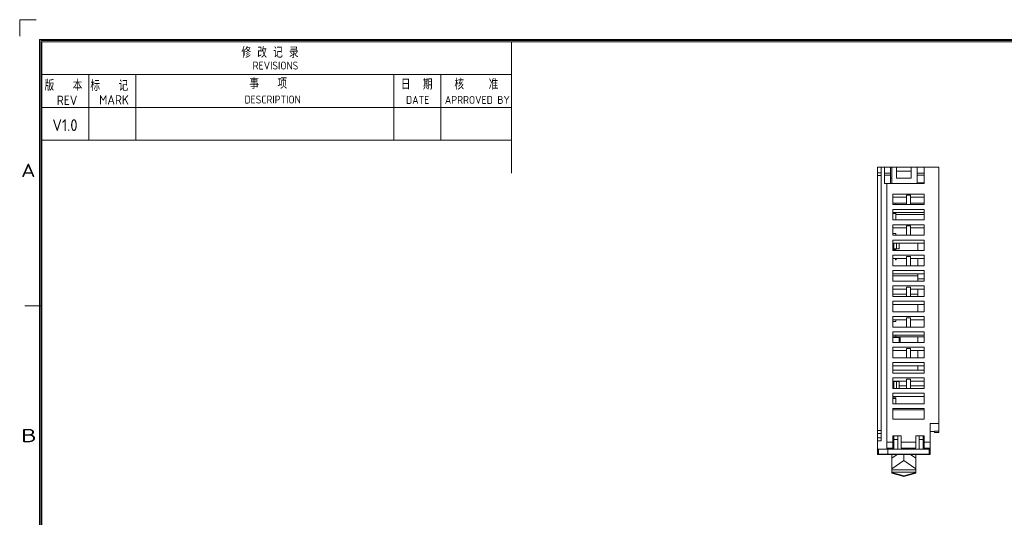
# Model space of a CAD drawing. Header units: inches. Extents: x 455 to 954, y 159 to 508.
# Tile 7 of 12: x 455 to 699, y 384 to 508. Entities that reach past the tile are written whole.
import ezdxf
from ezdxf.enums import TextEntityAlignment as Align

# ---------------------------------------------------------------- set-up
doc = ezdxf.new("R2010")
doc.units = ezdxf.units.IN
doc.header["$LTSCALE"] = 23.1
doc.header["$MEASUREMENT"] = 0
doc.layers.get('0').update_dxf_attribs({"lineweight": 18})
for name, color, linetype, lineweight in [('1_15_1_1', 7, 'Continuous', 18), ('1_4_1_3', 7, 'Continuous', 18), ('1_6', 7, 'Continuous', 18)]:
    doc.layers.add(name, color=color, linetype=linetype, lineweight=lineweight)
doc.styles.get("Standard").update_dxf_attribs({"font": 'isocp3.shx', "bigfont": 'gbcbig.shx'})

# ---------------------------------------------------------------- blocks, each defined once
blk = doc.blocks.new('图表_1')
for p, q in [((-136.31, 145.71), (-136.31, 142.16)), ((-136.31, 145.71), (-132.77, 145.71)), ((-132.06, -150.46), (-132.06, 141.45)), ((-132.06, 141.45), (288.01, 141.45)), ((-131.83, -150.23), (-131.83, 141.23)), ((-131.83, 141.23), (287.78, 141.23)), ((-131.6, -150), (-131.6, 141)), ((-131.6, 141), (287.55, 141)), ((-31.24, 112.9), (-31.24, 141)), ((-131.6, 133.97), (-31.24, 133.97)), ((-121.57, 119.92), (-121.57, 133.97)), ((-111.53, 119.92), (-111.53, 133.97)), ((-56.33, 119.92), (-56.33, 133.97)), ((-46.3, 119.92), (-46.3, 133.97)), ((-131.6, 126.95), (-31.24, 126.95)), ((-131.6, 119.92), (-31.24, 119.92)), ((-131.83, 84.52), (-135.23, 84.52))]:
    blk.add_line(p, q)
for s, width, p in [('A', 1.33333, (-136.01, 112.08)), ('B', 1.53846, (-136.01, 55.38))]:
    blk.add_text(s, height=2.84, dxfattribs=dict(width=width)).set_placement(p)
blk = doc.blocks.new('hcfa图表_1')
blk.add_blockref('图表_1', (-366.29, 186.04))
blk = doc.blocks.new('标记_1')
blk.add_text('MARK', height=2.007).set_placement((1.29, -4.57))
at = {"insert": (-0.58, -1.67), "char_height": 2.3, "width": 13.3523, "attachment_point": 7}
blk.add_mtext('标   记', dxfattribs=at)
blk = doc.blocks.new('事项_1')
blk.add_text('DESCRIPTION', height=1.7).set_placement((-1.75, -4.85))
at = {"insert": (-0.71, -1.71), "char_height": 2.3, "width": 13.1511, "attachment_point": 7}
blk.add_mtext('事   项', dxfattribs=at)
blk = doc.blocks.new('日期_1')
blk.add_text('DATE', height=1.7).set_placement((0.98, -3.89))
at = {"insert": (-0.12, -0.84), "char_height": 2.3, "width": 10.1857, "attachment_point": 7}
blk.add_mtext('日  期', dxfattribs=at)
blk = doc.blocks.new('核准_1')
at = {"attachment_point": 7}
for s, insert, char_height, width in [('核    准', (0, -2.45), 2.3, 15.3977), ('APRROVED BY ', (-2.03, -5.5), 1.7, 20.2179)]:
    blk.add_mtext(s, dxfattribs=dict(at, insert=insert, char_height=char_height, width=width))
blk = doc.blocks.new('修改记录_1')
blk.add_text('REVISIONS', height=1.7).set_placement((2.4, -4.92))
at = {"insert": (0, -2.41), "char_height": 2.3, "width": 20.2236, "attachment_point": 7}
blk.add_mtext('修 改 记 录', dxfattribs=at)
blk = doc.blocks.new('禾川制图_1')
for name, p in [('hcfa图表_1', (502.61, -331.75)), ('修改记录_1', (47.39, -5.74)), ('标记_1', (15.69, -13.57)), ('事项_1', (49.78, -13.07)), ('日期_1', (81.59, -14.11)), ('核准_1', (92.9, -12.5))]:
    blk.add_blockref(name, p)
blk.add_text('REV', height=2.007).set_placement((7.93, -18.24))
at = {"insert": (5.32, -15.19), "char_height": 2.3, "width": 13.5248, "attachment_point": 7}
blk.add_mtext('版   本', dxfattribs=at)
for tag, p in [('XXXX', (49.65, -23.5)), ('V1.0', (7, -23.81)), ('XXXC', (81.79, -23.79)), ('XXXO', (93.95, -23.72))]:
    blk.add_attdef(tag, p, '', height=2.51)
blk.add_attdef('XXXY', (16.61, -23.72), '', height=2.51, rotation=0.6331)
for tag, p in [('XXXE', (315.81, -269.3)), ('XXXC', (348.56, -269.3)), ('XXXA', (399.26, -269.34)), ('XXXG', (273.32, -276.51)), ('XXXF', (315.77, -276.23)), ('XXXD', (349.08, -276.23)), ('XXXB', (399.16, -276.49)), ('XXXJ', (273.46, -283.93)), ('XXXP', (301.31, -291.91)), ('XXXN', (318.17, -292)), ('XXXQ', (335.14, -291.8)), ('XXXO', (351.7, -291.85)), ('XXXM', (277.01, -293.42))]:
    blk.add_attdef(tag, text='', height=2.51).set_placement(p, align=Align.CENTER)

msp = doc.modelspace()

# ---------------------------------------------------------------- linework, layer by layer
at = {"color": 7, "linetype": 'Continuous'}
for p, q in [((667.96, 399.75), (667.96, 471.05)), ((667.96, 471.05), (683.16, 471.05)), ((668.86, 469.65), (667.96, 469.65)), ((668.86, 468.94), (667.96, 468.94)), ((668.86, 403.14), (668.86, 471.05)), ((669.66, 466.95), (669.66, 471.05)), ((671.16, 469.55), (669.66, 469.55)), ((671.16, 469.05), (669.66, 469.05)), ((671.16, 471.05), (671.16, 466.95)), ((671.46, 466.95), (671.46, 471.05)), ((672.61, 468.25), (672.61, 471.05)), ((672.61, 470.05), (676.31, 470.05)), ((676.31, 468.25), (676.31, 471.05)), ((677.76, 467.15), (677.76, 471.05)), ((679.46, 469.55), (677.76, 469.55)), ((679.46, 469.05), (677.76, 469.05)), ((679.46, 466.95), (679.46, 471.05)), ((683.16, 405.25), (683.16, 471.05)), ((679.46, 466.95), (669.66, 466.95)), ((670.26, 401.13), (670.26, 466.95)), ((671.16, 468.25), (671.46, 468.25)), ((676.31, 468.25), (672.61, 468.25)), ((679.46, 467.15), (677.76, 467.15)), ((677.81, 466.95), (677.81, 467.15)), ((679.26, 467.15), (679.26, 466.95)), ((671.76, 461.75), (671.76, 464.35)), ((671.76, 464.35), (679.46, 464.35)), ((675.11, 461.75), (675.11, 464.05)), ((676.11, 464.05), (675.11, 464.05)), ((676.11, 464.05), (676.11, 461.75)), ((679.46, 461.75), (679.46, 464.35)), ((671.76, 463.55), (675.11, 463.55)), ((675.11, 462.05), (671.76, 462.05)), ((679.46, 461.75), (671.76, 461.75)), ((672.46, 461.75), (672.46, 462.05)), ((676.11, 463.55), (679.46, 463.55)), ((679.46, 462.05), (676.11, 462.05)), ((671.76, 457.95), (671.76, 460.55)), ((671.76, 460.55), (679.46, 460.55)), ((671.76, 459.75), (679.46, 459.75)), ((672.46, 459.55), (671.76, 459.55)), ((672.46, 457.95), (672.46, 459.75)), ((679.46, 459.3), (672.46, 459.3)), ((679.46, 457.95), (679.46, 460.55)), ((679.46, 457.95), (671.76, 457.95)), ((671.76, 454.15), (671.76, 456.75)), ((671.76, 456.75), (679.46, 456.75)), ((679.46, 454.15), (679.46, 456.75)), ((671.76, 455.95), (675.11, 455.95)), ((672.46, 454.55), (671.76, 454.55)), ((679.46, 454.15), (671.76, 454.15)), ((672.46, 454.15), (672.46, 454.55)), ((675.11, 454.15), (675.11, 456.45)), ((676.11, 456.45), (675.11, 456.45)), ((676.11, 456.45), (676.11, 454.15)), ((676.11, 455.95), (679.46, 455.95)), ((671.76, 450.35), (671.76, 452.95)), ((671.76, 452.95), (679.46, 452.95)), ((671.76, 452.15), (679.46, 452.15)), ((671.96, 452.15), (671.96, 450.8)), ((672.66, 452.15), (672.66, 450.8)), ((673.26, 452.15), (673.26, 450.8)), ((677.96, 450.35), (677.96, 452.15)), ((679.46, 450.35), (679.46, 452.95)), ((671.76, 450.8), (673.26, 450.8)), ((672.46, 450.55), (671.76, 450.55)), ((679.46, 450.35), (671.76, 450.35)), ((671.76, 446.55), (671.76, 449.15)), ((671.76, 449.15), (679.46, 449.15)), ((679.46, 446.55), (679.46, 449.15)), ((671.76, 448.35), (675.11, 448.35)), ((675.11, 446.55), (675.11, 448.85)), ((676.11, 448.85), (675.11, 448.85)), ((676.11, 448.85), (676.11, 446.55)), ((676.11, 448.35), (679.46, 448.35)), ((677.96, 446.55), (677.96, 448.35)), ((679.46, 446.55), (671.76, 446.55)), ((671.76, 442.75), (671.76, 445.35)), ((671.76, 445.35), (679.46, 445.35)), ((671.76, 444.55), (679.46, 444.55)), ((677.96, 442.75), (677.96, 444.55)), ((679.46, 442.75), (679.46, 445.35)), ((677.96, 444.05), (671.76, 444.05)), ((679.46, 442.75), (671.76, 442.75)), ((679.46, 443.35), (677.96, 443.35)), ((671.76, 438.95), (671.76, 441.55)), ((671.76, 441.55), (679.46, 441.55)), ((671.76, 440.75), (675.11, 440.75)), ((675.11, 439.55), (671.76, 439.55)), ((675.11, 438.95), (675.11, 441.25)), ((676.11, 441.25), (675.11, 441.25)), ((676.11, 441.25), (676.11, 438.95)), ((676.11, 440.75), (679.46, 440.75)), ((677.96, 439.55), (676.11, 439.55)), ((677.96, 438.95), (677.96, 440.75)), ((679.46, 438.95), (679.46, 441.55)), ((679.46, 438.95), (671.76, 438.95)), ((671.76, 435.15), (671.76, 437.75)), ((671.76, 437.75), (679.46, 437.75)), ((671.76, 436.95), (679.46, 436.95)), ((677.96, 435.15), (677.96, 436.95)), ((679.46, 435.15), (679.46, 437.75)), ((679.46, 435.15), (671.76, 435.15)), ((671.76, 431.35), (671.76, 433.95)), ((671.76, 433.95), (679.46, 433.95)), ((671.76, 433.15), (675.11, 433.15)), ((672.46, 432.7), (671.76, 432.7)), ((672.46, 432.7), (672.46, 433.15)), ((675.11, 431.35), (675.11, 433.65)), ((676.11, 433.65), (675.11, 433.65)), ((676.11, 433.65), (676.11, 431.35)), ((676.11, 433.15), (679.46, 433.15)), ((679.46, 431.35), (679.46, 433.95)), ((679.46, 431.35), (671.76, 431.35)), ((671.76, 427.55), (671.76, 430.15)), ((671.76, 430.15), (679.46, 430.15)), ((679.46, 427.55), (679.46, 430.15)), ((671.76, 429.35), (679.46, 429.35)), ((671.76, 428.95), (679.46, 428.95)), ((671.76, 428.75), (673.26, 428.75)), ((679.46, 427.55), (671.76, 427.55)), ((672.46, 428.95), (672.46, 429.35)), ((673.26, 427.55), (673.26, 428.75)), ((673.56, 428.95), (673.56, 427.55)), ((677.96, 427.55), (677.96, 428.95)), ((671.76, 423.75), (671.76, 426.35)), ((671.76, 426.35), (679.46, 426.35)), ((671.76, 425.55), (675.11, 425.55)), ((675.11, 423.75), (675.11, 426.05)), ((676.11, 426.05), (675.11, 426.05)), ((676.11, 426.05), (676.11, 423.75)), ((676.11, 425.55), (679.46, 425.55)), ((677.96, 423.75), (677.96, 425.55)), ((679.46, 423.75), (679.46, 426.35)), ((679.46, 423.75), (671.76, 423.75)), ((671.76, 419.95), (671.76, 422.55)), ((671.76, 422.55), (679.46, 422.55)), ((679.46, 419.95), (679.46, 422.55)), ((671.76, 421.75), (679.46, 421.75)), ((671.76, 420.65), (677.96, 420.66)), ((679.46, 419.95), (671.76, 419.95)), ((677.96, 420.65), (677.96, 421.75)), ((679.46, 420.66), (677.96, 420.66)), ((671.76, 416.15), (671.76, 418.75)), ((671.76, 418.75), (679.46, 418.75)), ((671.76, 417.95), (675.11, 417.95)), ((671.76, 417.85), (673.26, 417.85)), ((671.96, 417.85), (671.96, 416.15)), ((672.66, 417.85), (672.66, 416.15)), ((673.26, 417.85), (673.26, 416.15)), ((675.11, 416.15), (675.11, 418.45)), ((676.11, 418.45), (675.11, 418.45)), ((676.11, 418.45), (676.11, 416.15)), ((676.11, 417.95), (679.46, 417.95)), ((679.46, 416.15), (679.46, 418.75)), ((679.46, 416.15), (671.76, 416.15)), ((675.11, 416.75), (673.26, 416.75)), ((679.46, 416.75), (676.11, 416.75)), ((671.76, 412.35), (671.76, 414.95)), ((671.76, 414.95), (679.46, 414.95)), ((671.76, 414.15), (679.46, 414.15)), ((672.46, 413.77), (671.76, 413.77)), ((671.76, 413.67), (672.46, 413.67)), ((672.46, 412.35), (672.46, 413.77)), ((679.46, 412.35), (679.46, 414.95)), ((679.46, 412.35), (671.76, 412.35)), ((671.76, 408.55), (671.76, 411.15)), ((671.76, 411.15), (679.46, 411.15)), ((679.46, 410.85), (671.76, 410.85)), ((679.46, 411.15), (679.46, 408.55)), ((679.46, 408.55), (671.76, 408.55)), ((668.86, 405.67), (667.96, 405.67)), ((680.96, 399.75), (680.96, 407.45)), ((683.16, 407.45), (680.96, 407.45)), ((680.96, 405.45), (682.06, 405.45)), ((682.06, 405.25), (682.06, 405.55)), ((682.06, 405.55), (683.16, 405.55)), ((682.06, 405.25), (683.16, 405.25)), ((668.86, 404.96), (667.96, 404.96)), ((668.86, 403.85), (667.96, 403.85)), ((668.86, 403.14), (667.96, 403.14)), ((670.26, 402.85), (671.76, 402.85)), ((671.76, 401.05), (671.76, 404.35)), ((673.76, 404.35), (671.76, 404.35)), ((671.96, 404.25), (671.76, 404.25)), ((671.96, 404.35), (671.96, 401.05)), ((672.96, 403.45), (671.96, 403.45)), ((672.96, 401.05), (672.96, 404.35)), ((673.76, 401.33), (673.76, 404.35)), ((677.46, 402.85), (673.76, 402.85)), ((677.46, 404.35), (677.46, 401.33)), ((679.46, 404.35), (677.46, 404.35)), ((678.26, 404.35), (678.26, 401.05)), ((679.26, 403.45), (678.26, 403.45)), ((679.26, 401.05), (679.26, 404.35)), ((679.26, 404.25), (679.46, 404.25)), ((679.46, 401.05), (679.46, 404.35)), ((679.46, 402.85), (680.96, 402.85)), ((680.96, 401.05), (667.96, 401.05)), ((668.16, 399.85), (668.16, 401.05)), ((671.76, 401.35), (670.26, 401.35)), ((671.76, 401.13), (670.26, 401.13)), ((670.46, 399.85), (670.46, 401.05)), ((671.22, 401.34), (671.19, 401.19)), ((671.76, 401.19), (671.19, 401.19)), ((671.22, 401.34), (671.76, 401.34)), ((671.96, 402.65), (671.76, 402.65)), ((677.46, 401.35), (673.76, 401.35)), ((673.76, 401.33), (677.46, 401.33)), ((679.26, 402.65), (679.46, 402.65)), ((680.96, 401.35), (679.46, 401.35)), ((679.46, 401.34), (680.01, 401.34)), ((680.04, 401.19), (679.46, 401.19)), ((680.96, 401.13), (679.46, 401.13)), ((680.01, 401.34), (680.04, 401.19)), ((680.76, 399.83), (680.76, 401.05)), ((667.96, 400.15), (668.16, 400.15)), ((667.96, 399.75), (680.96, 399.75)), ((668.16, 399.85), (680.76, 399.85)), ((669.1, 399.85), (669.1, 399.83)), ((669.1, 399.83), (680.76, 399.83)), ((669.29, 399.83), (669.29, 399.8)), ((669.29, 399.8), (670.06, 399.8)), ((669.31, 399.85), (669.31, 399.83)), ((669.32, 399.83), (669.32, 399.85)), ((669.33, 399.83), (669.33, 399.8)), ((669.36, 399.85), (669.36, 399.83)), ((669.38, 399.85), (669.38, 399.83)), ((669.38, 399.85), (669.38, 399.83)), ((669.45, 399.83), (669.45, 399.8)), ((669.52, 399.85), (669.52, 399.83)), ((669.54, 399.85), (669.54, 399.83)), ((669.56, 399.83), (669.56, 399.85)), ((669.64, 399.85), (669.64, 399.83)), ((669.65, 399.83), (669.65, 399.8)), ((669.71, 399.83), (669.71, 399.85)), ((669.77, 399.85), (669.77, 399.83)), ((669.8, 399.85), (669.8, 399.83)), ((669.81, 399.83), (669.81, 399.85)), ((669.82, 399.83), (669.82, 399.85)), ((669.87, 399.83), (669.87, 399.85)), ((669.89, 399.83), (669.89, 399.85)), ((669.91, 399.83), (669.91, 399.85)), ((669.93, 399.83), (669.93, 399.8)), ((669.99, 399.83), (669.99, 399.85)), ((670.06, 399.83), (670.06, 399.8)), ((670.15, 399.85), (670.15, 399.83)), ((670.19, 399.83), (670.19, 399.85)), ((670.26, 399.83), (670.26, 399.85)), ((670.27, 399.85), (670.27, 399.83)), ((670.27, 399.83), (670.27, 399.85)), ((670.27, 399.83), (670.27, 399.85)), ((670.3, 399.83), (670.3, 399.85)), ((670.31, 399.85), (670.31, 399.83)), ((671.09, 399.85), (671.09, 399.83)), ((671.25, 399.85), (671.25, 399.83)), ((671.46, 399.83), (671.46, 399.75)), ((671.71, 399.85), (671.71, 399.83)), ((672.01, 399.85), (672.01, 399.83)), ((672.34, 399.85), (672.34, 399.83)), ((672.37, 399.83), (672.37, 399.85)), ((672.39, 399.85), (672.39, 399.83)), ((672.46, 399.85), (672.46, 399.83)), ((672.64, 399.85), (672.64, 399.83)), ((673.01, 399.85), (673.01, 399.83)), ((673.18, 399.83), (673.18, 399.85)), ((673.29, 399.85), (673.29, 399.83)), ((673.31, 399.85), (673.31, 399.83)), ((673.51, 399.85), (673.51, 399.83)), ((673.53, 399.85), (673.53, 399.83)), ((673.54, 399.85), (673.54, 399.83)), ((673.78, 399.83), (673.78, 399.85)), ((673.92, 399.85), (673.92, 399.83)), ((673.97, 399.85), (673.97, 399.83)), ((674.07, 399.83), (674.07, 399.85)), ((674.18, 399.83), (674.18, 399.8)), ((674.18, 399.8), (675.25, 399.8)), ((674.23, 399.83), (674.23, 399.8)), ((674.24, 399.83), (674.24, 399.8)), ((674.28, 399.83), (674.28, 399.85)), ((674.35, 399.8), (674.35, 399.83)), ((674.39, 399.8), (674.39, 399.83)), ((674.53, 399.8), (674.53, 399.83)), ((674.72, 399.8), (674.72, 399.83)), ((674.99, 399.8), (674.99, 399.83)), ((675.02, 399.83), (675.02, 399.85)), ((675.11, 399.8), (675.11, 399.83)), ((675.23, 399.83), (675.23, 399.85)), ((675.23, 399.8), (675.23, 399.83)), ((675.25, 399.8), (675.25, 399.83)), ((675.37, 399.8), (675.37, 399.78)), ((676.3, 399.8), (675.37, 399.8)), ((676.3, 399.78), (675.37, 399.78)), ((675.39, 399.85), (675.39, 399.83)), ((675.54, 399.8), (675.54, 399.78)), ((675.8, 399.8), (675.8, 399.78)), ((675.81, 399.83), (675.81, 399.85)), ((675.94, 399.8), (675.94, 399.78)), ((676.06, 399.8), (676.06, 399.78)), ((676.1, 399.83), (676.1, 399.85)), ((676.11, 399.8), (676.11, 399.78)), ((676.29, 399.8), (676.29, 399.78)), ((676.3, 399.85), (676.3, 399.83)), ((676.3, 399.8), (676.3, 399.78)), ((676.3, 399.8), (676.3, 399.78)), ((676.32, 399.83), (676.32, 399.85)), ((676.33, 399.83), (676.33, 399.85)), ((676.36, 399.83), (676.36, 399.85)), ((676.52, 399.85), (676.52, 399.83)), ((676.6, 399.85), (676.6, 399.83)), ((676.6, 399.8), (676.6, 399.83)), ((677.6, 399.8), (676.6, 399.8)), ((676.79, 399.8), (676.79, 399.83)), ((676.93, 399.8), (676.93, 399.83)), ((677.02, 399.85), (677.02, 399.83)), ((677.22, 399.8), (677.22, 399.83)), ((677.43, 399.8), (677.43, 399.83)), ((677.44, 399.85), (677.44, 399.83)), ((677.44, 399.8), (677.44, 399.83)), ((677.55, 399.85), (677.55, 399.83)), ((677.6, 399.8), (677.6, 399.83)), ((677.66, 399.85), (677.66, 399.83)), ((677.77, 399.83), (677.77, 399.85)), ((677.98, 399.85), (677.98, 399.83)), ((678.24, 399.85), (678.24, 399.83)), ((678.27, 399.85), (678.27, 399.83)), ((678.48, 399.83), (678.48, 399.85)), ((678.58, 399.85), (678.58, 399.83)), ((678.66, 399.85), (678.66, 399.83)), ((678.76, 399.85), (678.76, 399.83)), ((678.78, 399.85), (678.78, 399.83)), ((679.02, 399.83), (679.02, 399.85)), ((679.15, 399.85), (679.15, 399.83)), ((679.21, 399.85), (679.21, 399.83)), ((679.3, 399.85), (679.3, 399.83)), ((679.37, 399.85), (679.37, 399.83)), ((679.6, 399.83), (679.6, 399.85)), ((679.92, 399.85), (679.92, 399.83)), ((680.2, 399.85), (680.2, 399.83)), ((680.44, 399.85), (680.44, 399.83)), ((680.44, 399.83), (680.44, 399.85)), ((680.76, 400.15), (680.96, 400.15))]:
    msp.add_line(p, q, dxfattribs=at)
at = {"layer": '1_15_1_1', "color": 7, "linetype": 'Continuous'}
msp.add_line((672.46, 450.35), (672.46, 450.8), dxfattribs=at)
at = {"layer": '1_4_1_3', "color": 7, "linetype": 'Continuous'}
for p, q in [((672.36, 448.35), (672.36, 448.05)), ((672.36, 448.05), (672.56, 448.05)), ((672.56, 448.35), (672.56, 448.05))]:
    msp.add_line(p, q, dxfattribs=at)
at = {"layer": '1_6', "color": 7, "linetype": 'Continuous'}
for p, q in [((671.46, 395.12), (671.46, 399.75)), ((671.46, 398.85), (672.8, 399.75)), ((671.46, 396.2), (674.46, 398.24)), ((674.46, 399.75), (674.46, 398.24)), ((674.46, 398.24), (677.46, 396.2)), ((677.46, 398.85), (676.13, 399.75)), ((677.46, 395.12), (677.46, 399.75)), ((671.46, 395.91), (677.46, 395.91)), ((677.46, 395.41), (671.46, 395.41)), ((674.46, 394.46), (671.46, 395.26)), ((674.46, 394.33), (671.46, 395.12)), ((677.46, 395.26), (674.46, 394.46)), ((677.46, 395.12), (674.46, 394.33)), ((674.46, 394.33), (674.46, 394.46))]:
    msp.add_line(p, q, dxfattribs=at)

# ---------------------------------------------------------------- block references
ref = msp.add_blockref('禾川制图_1', (455.26, 507.59), dxfattribs=dict(xscale=1.159979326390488, yscale=1.159979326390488, zscale=1.159979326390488))
ref.add_attrib('V1.0', 'V1.0', (463.38, 479.98), dxfattribs={"height": 2.91})

doc.saveas('drawing.dxf')
